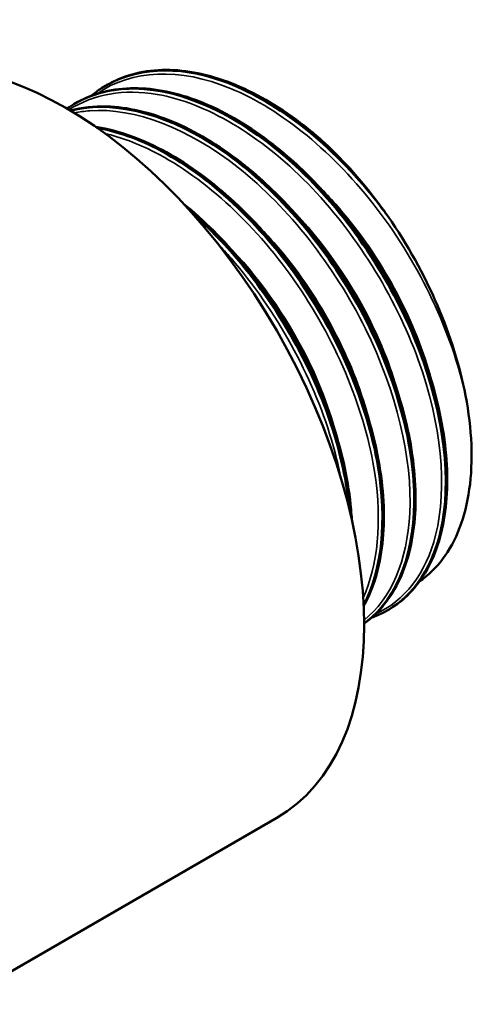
# Model space of a CAD drawing. Header units: millimetres. Extents: x -134 to 755, y -69 to 356.
# Tile 9 of 18: x 150 to 169, y 124 to 164. Entities that reach past the tile are written whole.
import ezdxf

# ---------------------------------------------------------------- set-up
doc = ezdxf.new("R2010")
doc.units = ezdxf.units.MM
doc.layers.add('Видимые тонкие (ГОСТ)', color=7, linetype='Continuous', lineweight=35)
doc.layers.add('Видимый контур (ГОСТ)', color=7, linetype='Continuous', lineweight=50)

msp = doc.modelspace()

# ---------------------------------------------------------------- linework, layer by layer
at = {"layer": 'Видимые тонкие (ГОСТ)'}
for points, knots in [([(168.253, 149.009), (167.699, 151.55), (166.406, 154.289), (164.675, 156.557), (162.943, 158.825), (160.789, 160.601), (158.719, 161.452), (156.664, 162.296), (154.711, 162.219), (153.311, 161.235)], [8.10451, 8.10451, 8.10451, 8.10451, 8.826182, 8.826182, 8.826182, 9.547605, 9.547605, 9.547605, 10.263801, 10.263801, 10.263801, 10.263801]), ([(164.588, 140.145), (165.778, 140.671), (166.649, 141.795), (167.041, 143.354), (167.526, 145.281), (167.275, 147.854), (166.335, 150.448), (165.396, 153.041), (163.777, 155.633), (161.855, 157.593), (159.934, 159.553), (157.727, 160.864), (155.752, 161.206), (154.398, 161.44), (153.162, 161.217), (152.172, 160.584)], [13.288839, 13.288839, 13.288839, 13.288839, 13.871181, 13.871181, 13.871181, 14.590995, 14.590995, 14.590995, 15.310599, 15.310599, 15.310599, 16.029996, 16.029996, 16.029996, 16.523013, 16.523013, 16.523013, 16.523013]), ([(164.136, 139.902), (165.23, 140.777), (165.896, 142.315), (165.991, 144.241), (166.1, 146.455), (165.453, 149.163), (164.194, 151.71), (162.935, 154.257), (161.074, 156.621), (159.045, 158.23), (157.016, 159.839), (154.836, 160.679), (153.014, 160.543), (152.801, 160.527), (152.593, 160.498), (152.391, 160.456)], [19.717336, 19.717336, 19.717336, 19.717336, 20.342328, 20.342328, 20.342328, 21.060418, 21.060418, 21.060418, 21.77834, 21.77834, 21.77834, 22.496098, 22.496098, 22.496098, 22.580058, 22.580058, 22.580058, 22.580058]), ([(164.1, 140.805), (164.695, 142.12), (164.87, 143.886), (164.575, 145.842), (164.201, 148.325), (163.071, 151.092), (161.447, 153.468), (159.825, 155.842), (157.723, 157.803), (155.638, 158.871), (154.957, 159.22), (154.279, 159.473), (153.622, 159.627)], [26.294837, 26.294837, 26.294837, 26.294837, 26.863845, 26.863845, 26.863845, 27.586105, 27.586105, 27.586105, 28.307848, 28.307848, 28.307848, 28.543724, 28.543724, 28.543724, 28.543724]), ([(166.932, 149.4), (166.346, 151.727), (165.093, 154.196), (163.466, 156.197), (163.048, 156.71), (162.607, 157.192), (162.15, 157.634)], [8.1477332, 8.1477332, 8.1477332, 8.1477332, 8.8742729, 8.8742729, 8.8742729, 9.0606311, 9.0606311, 9.0606311, 9.0606311]), ([(165.643, 148.659), (165.36, 149.785), (164.929, 150.945), (164.366, 152.069), (163.468, 153.863), (162.239, 155.552), (160.866, 156.893)], [14.4308135, 14.4308135, 14.4308135, 14.4308135, 14.7824916, 14.7824916, 14.7824916, 15.343677, 15.343677, 15.343677, 15.343677]), ([(164.362, 147.925), (163.771, 150.258), (162.514, 152.733), (160.88, 154.735), (160.465, 155.244), (160.027, 155.721), (159.574, 156.159)], [20.7149532, 20.7149532, 20.7149532, 20.7149532, 21.4431916, 21.4431916, 21.4431916, 21.6281357, 21.6281357, 21.6281357, 21.6281357]), ([(163.072, 147.185), (162.767, 148.394), (162.292, 149.641), (161.668, 150.841), (160.782, 152.544), (159.599, 154.14), (158.288, 155.419)], [26.9981385, 26.9981385, 26.9981385, 26.9981385, 27.3754824, 27.3754824, 27.3754824, 27.9113211, 27.9113211, 27.9113211, 27.9113211]), ([(163.189, 145.681), (163.093, 146.185), (162.968, 146.698), (162.814, 147.216), (162.05, 149.791), (160.58, 152.456), (158.745, 154.565), (158.567, 154.768), (158.387, 154.967), (158.204, 155.159)], [33.2026926, 33.2026926, 33.2026926, 33.2026926, 33.3472343, 33.3472343, 33.3472343, 34.065546, 34.065546, 34.065546, 34.1348605, 34.1348605, 34.1348605, 34.1348605])]:
    msp.add_open_spline(points, degree=3, knots=knots, dxfattribs=at)
at = {"layer": 'Видимый контур (ГОСТ)'}
for p, q in [((153.69, 161.579), (153.702, 161.586)), ((152.406, 160.838), (152.418, 160.845)), ((165.113, 140.311), (165.125, 140.318)), ((147.517, 124.338), (160.596, 131.89))]:
    msp.add_line(p, q, dxfattribs=at)
for centre, major_axis, start_param, end_param in [((152.046, 146.699), (-8.55, 14.809), 3.141593, 6.283185), ((160.014, 151.299), (-6.032, 10.449), 4.857284, 4.916032)]:
    msp.add_ellipse(centre, major_axis=major_axis, ratio=0.57735, start_param=start_param, end_param=end_param, dxfattribs=at)
for points, knots in [([(153.491, 161.456), (154.799, 162.303), (156.552, 162.409), (158.416, 161.742), (160.473, 161.005), (162.65, 159.334), (164.438, 157.133), (164.669, 156.848), (164.894, 156.554), (165.112, 156.254)], [-10.242737, -10.242737, -10.242737, -10.242737, -9.593496, -9.593496, -9.593496, -8.877013, -8.877013, -8.877013, -8.784275, -8.784275, -8.784275, -8.784275]), ([(164.702, 156.823), (162.941, 159.082), (160.767, 160.834), (158.689, 161.651), (156.823, 162.384), (155.049, 162.356), (153.702, 161.585)], [2.559837, 2.559837, 2.559837, 2.559837, 3.280072, 3.280072, 3.280072, 3.926991, 3.926991, 3.926991, 3.926991]), ([(153.908, 161.698), (154.604, 162.05), (155.41, 162.221), (157.105, 162.179), (158.014, 161.971), (159.855, 161.208), (160.809, 160.638), (161.935, 159.761), (162.146, 159.586), (162.356, 159.404)], [0, 0, 0, 0, 0.38195, 0.38195, 0.75989, 0.75989, 1.144575, 1.144575, 1.234528, 1.234528, 1.234528, 1.234528]), ([(152.21, 160.708), (153.059, 161.26), (154.09, 161.512), (155.225, 161.424), (157.156, 161.275), (159.372, 160.146), (161.357, 158.313), (163.339, 156.482), (165.074, 153.965), (166.158, 151.369), (167.272, 148.704), (167.689, 145.979), (167.318, 143.884), (167.009, 142.138), (166.156, 140.843), (164.932, 140.216)], [-16.525922, -16.525922, -16.525922, -16.525922, -16.104226, -16.104226, -16.104226, -15.386921, -15.386921, -15.386921, -14.670319, -14.670319, -14.670319, -13.934564, -13.934564, -13.934564, -13.321341, -13.321341, -13.321341, -13.321341]), ([(165.122, 140.322), (166.144, 140.919), (166.888, 141.998), (167.234, 143.433), (167.706, 145.386), (167.436, 147.982), (166.478, 150.592), (165.52, 153.201), (163.882, 155.801), (161.945, 157.763), (160.008, 159.724), (157.788, 161.03), (155.805, 161.361), (154.539, 161.573), (153.376, 161.386), (152.421, 160.838)], [7.068583, 7.068583, 7.068583, 7.068583, 7.596465, 7.596465, 7.596465, 8.315072, 8.315072, 8.315072, 9.033466, 9.033466, 9.033466, 9.751652, 9.751652, 9.751652, 10.210176, 10.210176, 10.210176, 10.210176]), ([(152.624, 160.956), (153.32, 161.309), (154.126, 161.48), (155.821, 161.438), (156.73, 161.229), (158.571, 160.467), (159.525, 159.897), (160.55, 159.098), (160.662, 159.008), (161.108, 158.639), (161.438, 158.343), (162.647, 157.168), (163.489, 156.162), (164.946, 154.033), (165.583, 152.886), (166.592, 150.583), (166.977, 149.397), (167.452, 147.136), (167.549, 146.032), (167.443, 144.039), (167.24, 143.126), (166.558, 141.608), (166.07, 140.983), (165.416, 140.504), (165.358, 140.464), (165.299, 140.425)], [0, 0, 0, 0, 0.38195, 0.38195, 0.75989, 0.75989, 1.144575, 1.144575, 1.192002, 1.192002, 1.334501, 1.334501, 1.725604, 1.725604, 2.110101, 2.110101, 2.494593, 2.494593, 2.879517, 2.879517, 3.265341, 3.265341, 3.650551, 3.650551, 3.687061, 3.687061, 3.687061, 3.687061]), ([(164.137, 139.768), (165.331, 140.622), (166.063, 142.217), (166.168, 144.24), (166.283, 146.464), (165.639, 149.186), (164.379, 151.75), (163.119, 154.314), (161.253, 156.698), (159.214, 158.327), (157.176, 159.956), (154.982, 160.816), (153.144, 160.696), (152.83, 160.675), (152.526, 160.626), (152.235, 160.549)], [13.404194, 13.404194, 13.404194, 13.404194, 14.056647, 14.056647, 14.056647, 14.773504, 14.773504, 14.773504, 15.49019, 15.49019, 15.49019, 16.206709, 16.206709, 16.206709, 16.329294, 16.329294, 16.329294, 16.329294]), ([(152.238, 160.548), (152.306, 160.566), (152.375, 160.582), (152.444, 160.596), (154.187, 160.957), (156.345, 160.343), (158.416, 158.907), (160.487, 157.471), (162.452, 155.227), (163.857, 152.716), (165.26, 150.206), (166.092, 147.45), (166.164, 145.113), (166.238, 142.738), (165.526, 140.816), (164.216, 139.827), (164.19, 139.807), (164.164, 139.788), (164.138, 139.769)], [-22.610167, -22.610167, -22.610167, -22.610167, -22.581586, -22.581586, -22.581586, -21.864703, -21.864703, -21.864703, -21.148159, -21.148159, -21.148159, -20.431935, -20.431935, -20.431935, -19.703956, -19.703956, -19.703956, -19.689563, -19.689563, -19.689563, -19.689563]), ([(152.232, 160.552), (152.693, 160.674), (153.185, 160.73), (154.537, 160.696), (155.446, 160.488), (157.286, 159.725), (158.241, 159.156), (159.271, 158.352), (159.389, 158.257), (159.858, 157.868), (160.206, 157.554), (161.427, 156.354), (162.265, 155.343), (163.712, 153.206), (164.343, 152.057), (165.34, 149.752), (165.718, 148.567), (166.179, 146.31), (166.268, 145.209), (166.147, 143.226), (165.936, 142.32), (165.239, 140.815), (164.743, 140.197), (164.138, 139.767)], [0.154107, 0.154107, 0.154107, 0.154107, 0.38195, 0.38195, 0.75989, 0.75989, 1.144575, 1.144575, 1.194475, 1.194475, 1.344432, 1.344432, 1.735421, 1.735421, 2.119908, 2.119908, 2.504403, 2.504403, 2.889346, 2.889346, 3.275191, 3.275191, 3.660918, 3.660918, 3.660918, 3.660918]), ([(153.25, 159.897), (153.844, 159.801), (154.458, 159.623), (156.002, 158.984), (156.957, 158.414), (158.784, 156.989), (159.678, 156.116), (161.295, 154.182), (162.038, 153.099), (163.283, 150.862), (163.801, 149.681), (164.555, 147.369), (164.8, 146.21), (164.991, 144.054), (164.938, 143.032), (164.604, 141.524), (164.394, 140.959), (164.121, 140.468)], [0.504794, 0.504794, 0.504794, 0.504794, 0.75989, 0.75989, 1.144575, 1.144575, 1.530397, 1.530397, 1.915426, 1.915426, 2.299937, 2.299937, 2.684559, 2.684559, 3.069914, 3.069914, 3.337236, 3.337236, 3.337236, 3.337236]), ([(164.118, 140.493), (164.809, 141.786), (165.055, 143.587), (164.791, 145.609), (164.468, 148.086), (163.383, 150.874), (161.786, 153.293), (160.19, 155.711), (158.096, 157.739), (155.997, 158.882), (155.079, 159.382), (154.164, 159.71), (153.291, 159.862)], [19.965359, 19.965359, 19.965359, 19.965359, 20.554216, 20.554216, 20.554216, 21.27553, 21.27553, 21.27553, 21.996314, 21.996314, 21.996314, 22.31163, 22.31163, 22.31163, 22.31163]), ([(153.309, 159.851), (154.029, 159.723), (154.778, 159.475), (155.535, 159.107), (157.629, 158.089), (159.757, 156.165), (161.42, 153.805), (163.082, 151.446), (164.264, 148.674), (164.695, 146.159), (165.077, 143.927), (164.864, 141.915), (164.118, 140.506)], [-28.591273, -28.591273, -28.591273, -28.591273, -28.331108, -28.331108, -28.331108, -27.610835, -27.610835, -27.610835, -26.891052, -26.891052, -26.891052, -26.251756, -26.251756, -26.251756, -26.251756]), ([(164.702, 156.823), (163.753, 158.09), (162.93, 158.878), (162.489, 159.287), (162.409, 159.358), (162.356, 159.404)], [-0.08370837, -0.08370837, -0.08370837, -0.08370837, -0.02775458, -0.02775458, -0.01175715, -0.01175715, -0.01175715, -0.01175715]), ([(156.808, 156.784), (157.645, 156.105), (158.46, 155.295), (160.011, 153.441), (160.754, 152.358), (161.999, 150.121), (162.517, 148.94), (163.271, 146.628), (163.516, 145.468), (163.624, 144.248), (163.634, 144.106), (163.641, 143.965)], [1.175995, 1.175995, 1.175995, 1.175995, 1.530397, 1.530397, 1.915426, 1.915426, 2.299937, 2.299937, 2.684559, 2.684559, 2.735669, 2.735669, 2.735669, 2.735669]), ([(163.566, 144.273), (163.497, 145.111), (163.341, 145.991), (163.097, 146.89), (162.397, 149.47), (160.978, 152.174), (159.168, 154.35), (158.516, 155.134), (157.816, 155.846), (157.091, 156.469)], [26.778755, 26.778755, 26.778755, 26.778755, 27.028596, 27.028596, 27.028596, 27.745837, 27.745837, 27.745837, 28.004014, 28.004014, 28.004014, 28.004014]), ([(157.162, 156.393), (157.601, 156.011), (158.03, 155.596), (158.445, 155.152), (160.339, 153.119), (161.905, 150.486), (162.78, 147.887), (163.187, 146.677), (163.444, 145.479), (163.545, 144.356)], [-34.277342, -34.277342, -34.277342, -34.277342, -34.120713, -34.120713, -34.120713, -33.404356, -33.404356, -33.404356, -33.070867, -33.070867, -33.070867, -33.070867]), ([(168.253, 149.009), (168.026, 150.197), (167.64, 151.432), (166.576, 153.904), (165.897, 155.125), (165.112, 156.254)], [-0.8193964, -0.8193964, -0.8193964, -0.8193964, -0.415149, -0.415149, 0, 0, 0, 0]), ([(166.389, 141.478), (166.739, 141.718), (167.052, 142.019), (167.878, 143.112), (168.246, 144.073), (168.568, 146.346), (168.516, 147.639), (168.253, 149.009)], [-1.153086, -1.153086, -1.153086, -1.153086, -0.927586, -0.927586, -0.465752, -0.465752, 0, 0, 0, 0])]:
    msp.add_open_spline(points, degree=3, knots=knots, dxfattribs=at)
for points in [[(153.084, 161.157), (153.214, 161.265), (153.35, 161.365), (153.49, 161.456)], [(152.089, 160.636), (152.128, 160.663), (152.167, 160.689), (152.206, 160.715)], [(164.933, 140.214), (164.775, 140.134), (164.611, 140.064), (164.441, 140.006)]]:
    msp.add_open_spline(points, degree=3, dxfattribs=at)

doc.saveas('drawing.dxf')
